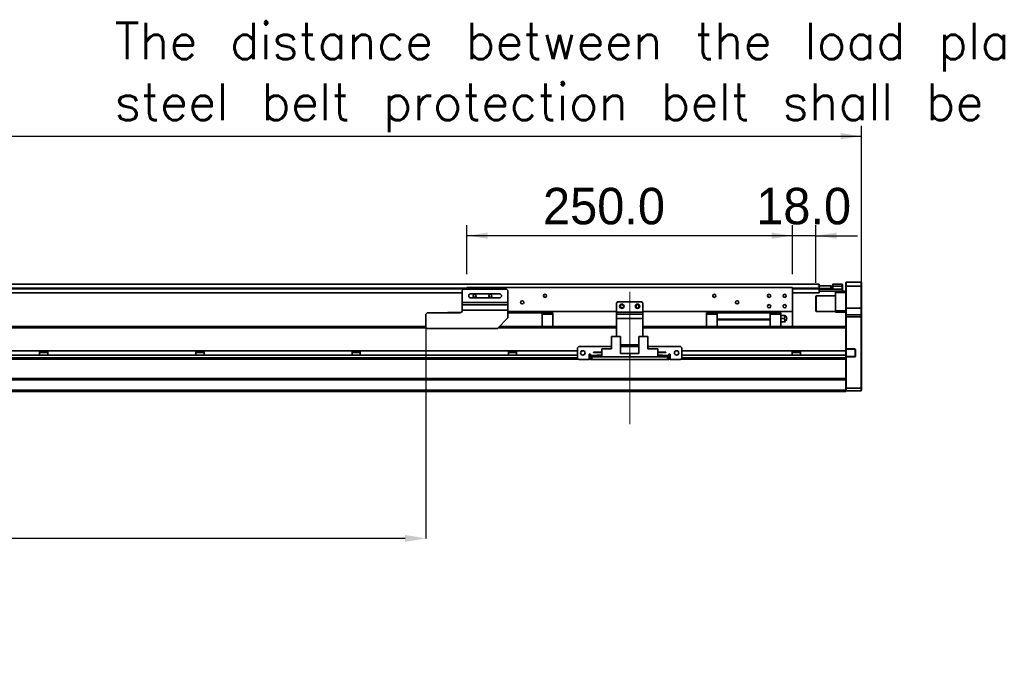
# Model space of a CAD drawing. Header units: millimetres. Extents: x 40 to 3320, y 40 to 2336.
# Tile 8 of 11: x 1755 to 2511, y 998 to 1487. Entities that reach past the tile are written whole.
import ezdxf

# ---------------------------------------------------------------- set-up
doc = ezdxf.new("R2010")
doc.units = ezdxf.units.MM
doc.header["$LTSCALE"] = 8
doc.header["$PDSIZE"] = -1
doc.linetypes.add('CENTERX2', pattern=[20.32, 12.7, -2.54, 2.54, -2.54])
doc.layers.add('黑色实线', color=7, linetype='Continuous')
doc.styles.add('SLDTEXTSTYLE8', font='txt')
doc.styles.add('SLDTEXTSTYLE9', font='txt', dxfattribs={"bigfont": 'bigfont'})
doc.dimstyles.new('SLDDIMSTYLE0', dxfattribs={"dimtxt": 28, "dimasz": 16, "dimexe": 0, "dimexo": 0.0625, "dimgap": 7, "dimtad": 2, "dimdec": 1, "dimrnd": 1e-09, "dimzin": 4, "dimdsep": 46, "dimtxsty": 'SLDTEXTSTYLE8', "dimsah": 1, "dimcen": 0.09, "dimadec": 0, "dimazin": 1, "dimtfac": 1, "dimtdec": 1, "dimtmove": 0, "dimatfit": 0, "dimfxl": 0, "dimfrac": 2, "dimtolj": 1, "dimtzin": 12, "dimarcsym": 0})
doc.dimstyles.new('SLDDIMSTYLE3', dxfattribs={"dimtxt": 28, "dimasz": 16, "dimexe": 0, "dimexo": 0.0625, "dimgap": 7, "dimtad": 2, "dimdec": 1, "dimrnd": 1e-09, "dimzin": 4, "dimdsep": 46, "dimtxsty": 'SLDTEXTSTYLE8', "dimsah": 1, "dimcen": 0.09, "dimadec": 0, "dimazin": 1, "dimtfac": 1, "dimtdec": 1, "dimtofl": 0, "dimtmove": 0, "dimatfit": 3, "dimfxl": 0, "dimfrac": 2, "dimtolj": 1, "dimtzin": 12, "dimarcsym": 0})

# ---------------------------------------------------------------- blocks, each defined once
blk = doc.blocks.new('SW_NOTE_4')
at = {"layer": '黑色实线', "color": 0, "insert": (-918.78, 85.77), "char_height": 28, "attachment_point": 1, "style": 'SLDTEXTSTYLE9'}
blk.add_mtext('The distance between the load plate and the \\Psteel belt protection belt shall be greater than 4mm', dxfattribs=at)
blk = doc.blocks.new('_D_21')
at = {"layer": '黑色实线'}
for p, q in [((185.01, 1269.17), (185.01, 1405.51)), ((2401.01, 1269.17), (2401.01, 1405.51)), ((185.01, 1397.51), (2401.01, 1397.51))]:
    blk.add_line(p, q, dxfattribs=at)
for points in [[(185.01, 1397.51), (201.01, 1395.11), (201.01, 1399.91)], [(2401.01, 1397.51), (2385.01, 1399.91), (2385.01, 1395.11)]]:
    blk.add_solid(points, dxfattribs=at)
at = {"layer": '黑色实线', "insert": (1247.15, 1434.25), "char_height": 28, "attachment_point": 1, "style": 'SLDTEXTSTYLE8'}
blk.add_mtext('2216.0', dxfattribs=at)
blk = doc.blocks.new('_D_24')
at = {"layer": '黑色实线'}
for p, q in [((2098.01, 1291.67), (2098.01, 1329.17)), ((2348.01, 1291.67), (2348.01, 1329.17)), ((2348.01, 1321.17), (2098.01, 1321.17))]:
    blk.add_line(p, q, dxfattribs=at)
for points in [[(2098.01, 1321.17), (2114.01, 1318.77), (2114.01, 1323.57)], [(2348.01, 1321.17), (2332.01, 1323.57), (2332.01, 1318.77)]]:
    blk.add_solid(points, dxfattribs=at)
at = {"layer": '黑色实线', "insert": (2156.45, 1357.91), "char_height": 28, "attachment_point": 1, "style": 'SLDTEXTSTYLE8'}
blk.add_mtext('250.0', dxfattribs=at)
blk = doc.blocks.new('_D_25')
at = {"layer": '黑色实线'}
for p, q in [((2348.01, 1291.67), (2348.01, 1329.17)), ((2366.01, 1284.87), (2366.01, 1329.17)), ((2348.01, 1321.17), (2316.01, 1321.17)), ((2366.01, 1321.17), (2348.01, 1321.17)), ((2366.01, 1321.17), (2398.01, 1321.17))]:
    blk.add_line(p, q, dxfattribs=at)
for points in [[(2348.01, 1321.17), (2332.01, 1323.57), (2332.01, 1318.77)], [(2366.01, 1321.17), (2382.01, 1318.77), (2382.01, 1323.57)]]:
    blk.add_solid(points, dxfattribs=at)
at = {"layer": '黑色实线', "insert": (2320.13, 1357.91), "char_height": 28, "attachment_point": 1, "style": 'SLDTEXTSTYLE8'}
blk.add_mtext('18.0', dxfattribs=at)
blk = doc.blocks.new('_D_26')
at = {"layer": 'Defpoints', "color": 0}
for p in [(486.51, 1254.51), (2066.51, 1251.01), (486.51, 1088.83)]:
    blk.add_point(p, dxfattribs=at)
at = {"layer": '黑色实线', "color": 0, "lineweight": -2}
for p, q in [((486.51, 1254.45), (486.51, 1088.83)), ((2066.51, 1250.95), (2066.51, 1088.83)), ((2050.51, 1088.83), (502.51, 1088.83))]:
    blk.add_line(p, q, dxfattribs=at)
at = {"layer": '黑色实线', "color": 0}
for points in [[(502.51, 1091.49), (502.51, 1086.16), (486.51, 1088.83)], [(2050.51, 1091.49), (2050.51, 1086.16), (2066.51, 1088.83)]]:
    blk.add_solid(points, dxfattribs=at)
at = {"layer": '黑色实线', "color": 0, "insert": (1292.96, 1081.83), "char_height": 28, "attachment_point": 2, "style": 'SLDTEXTSTYLE8'}
blk.add_mtext('\\A1;Stroke T=1580.0', dxfattribs=at)

msp = doc.modelspace()

# ---------------------------------------------------------------- linework, layer by layer
at = {"color": 7, "linetype": 'Continuous', "lineweight": 35}
for p, q in [((2389.31, 1285.51), (2389.01, 1285.21)), ((2389.01, 1282.51), (2389.01, 1285.21)), ((2389.31, 1285.51), (2389.31, 1282.51)), ((2389.31, 1285.51), (2400.71, 1285.51)), ((2400.71, 1282.51), (2400.71, 1285.51)), ((2400.71, 1285.51), (2401.01, 1285.21)), ((2401.01, 1285.21), (2401.01, 1282.51)), ((2368.51, 1283.86), (217.51, 1283.86)), ((2095.51, 1280.01), (2094.51, 1279.01)), ((2094.51, 1279.01), (2094.51, 1270.01)), ((2095.51, 1280.01), (2128.51, 1280.01)), ((2348.01, 1281.51), (2098.01, 1281.51)), ((2098.01, 1281.51), (2098.01, 1280.01)), ((2129.51, 1279.01), (2128.51, 1280.01)), ((2129.51, 1279.01), (2129.51, 1270.01)), ((2348.01, 1281.51), (2348.01, 1263.01)), ((2368.05, 1282.48), (2368.05, 1282.71)), ((2368.05, 1282.71), (2368.55, 1282.71)), ((2368.05, 1282.71), (2368.05, 1282.71)), ((2368.51, 1283.86), (2368.51, 1282.71)), ((2368.51, 1281.22), (2368.51, 1280.86)), ((2368.51, 1280.86), (2368.51, 1280.36)), ((2368.55, 1280.71), (2368.51, 1280.71)), ((2368.51, 1280.21), (2368.81, 1280.51)), ((2368.51, 1280.51), (2368.81, 1280.51)), ((2368.51, 1280.36), (2368.51, 1277.36)), ((2368.51, 1280.21), (2368.81, 1280.21)), ((2368.51, 1280.01), (2368.81, 1280.01)), ((2368.51, 1278.81), (2368.81, 1278.51)), ((2368.55, 1282.71), (2368.55, 1280.71)), ((2368.55, 1282.71), (2377.55, 1282.71)), ((2368.55, 1280.71), (2377.55, 1280.71)), ((2368.81, 1280.21), (2368.81, 1280.51)), ((2368.81, 1280.51), (2379.01, 1280.51)), ((2368.81, 1280.21), (2368.81, 1280.01)), ((2379.01, 1280.21), (2368.81, 1280.21)), ((2368.81, 1280.01), (2368.81, 1278.51)), ((2368.81, 1280.01), (2386.21, 1280.01)), ((2386.21, 1278.51), (2368.81, 1278.51)), ((2377.55, 1280.71), (2377.55, 1282.71)), ((2377.55, 1282.71), (2378.05, 1282.71)), ((2378.05, 1280.71), (2377.55, 1280.71)), ((2378.05, 1282.71), (2378.05, 1280.71)), ((2378.05, 1280.71), (2378.51, 1280.71)), ((2378.51, 1280.51), (2378.51, 1280.71)), ((2379.01, 1282.51), (2379.01, 1284.01)), ((2379.01, 1284.01), (2386.21, 1284.01)), ((2386.21, 1282.51), (2379.01, 1282.51)), ((2379.01, 1280.21), (2379.01, 1282.51)), ((2381.01, 1277.51), (2381.01, 1278.51)), ((2386.21, 1282.51), (2386.21, 1284.01)), ((2386.51, 1283.71), (2386.21, 1284.01)), ((2386.51, 1282.51), (2386.21, 1282.51)), ((2386.21, 1280.01), (2386.21, 1282.51)), ((2386.21, 1278.51), (2386.21, 1280.01)), ((2386.21, 1280.01), (2386.51, 1280.01)), ((2386.21, 1278.51), (2386.51, 1278.81)), ((2386.21, 1278.51), (2389.01, 1278.51)), ((2386.51, 1283.71), (2386.51, 1282.51)), ((2386.51, 1282.51), (2386.51, 1280.01)), ((2386.51, 1280.01), (2386.51, 1278.81)), ((2389.31, 1282.51), (2389.01, 1282.51)), ((2389.01, 1265.51), (2389.01, 1282.51)), ((2389.31, 1282.51), (2389.31, 1265.51)), ((2400.71, 1282.51), (2389.31, 1282.51)), ((2400.71, 1282.51), (2401.01, 1282.51)), ((2400.71, 1265.51), (2400.71, 1282.51)), ((2401.01, 1282.51), (2401.01, 1265.51)), ((2094.51, 1277.36), (493.51, 1277.36)), ((2123.01, 1276.61), (2101.01, 1276.61)), ((2101.01, 1273.41), (2123.01, 1273.41)), ((2214.01, 1270.51), (2213.01, 1269.51)), ((2232.01, 1270.51), (2214.01, 1270.51)), ((2233.01, 1269.51), (2232.01, 1270.51)), ((2368.51, 1277.36), (2348.01, 1277.36)), ((2366.31, 1275.01), (2366.01, 1274.71)), ((2366.01, 1263.31), (2366.01, 1274.71)), ((2381.01, 1275.01), (2366.31, 1275.01)), ((2366.31, 1275.01), (2366.31, 1263.01)), ((2389.01, 1277.51), (2381.01, 1277.51)), ((2381.01, 1263.51), (2381.01, 1277.51)), ((2094.51, 1270.01), (2129.51, 1270.01)), ((2094.51, 1268.02), (2094.51, 1270.01)), ((2094.51, 1268.02), (2129.51, 1268.02)), ((2094.51, 1264.03), (2094.51, 1268.02)), ((2094.51, 1264.03), (2094.51, 1264.01)), ((2129.51, 1264.03), (2094.51, 1264.03)), ((2129.51, 1270.01), (2129.51, 1268.02)), ((2129.51, 1268.02), (2129.51, 1264.03)), ((2129.51, 1264.03), (2129.51, 1258.01)), ((2213.01, 1263.01), (2129.51, 1263.01)), ((2155.76, 1262.01), (2155.76, 1263.01)), ((2213.01, 1269.51), (2213.01, 1262.51)), ((2213.01, 1262.51), (2233.01, 1262.51)), ((2213.01, 1261.01), (2213.01, 1262.51)), ((2233.01, 1269.51), (2233.01, 1262.51)), ((2348.01, 1263.01), (2233.01, 1263.01)), ((2233.01, 1262.51), (2233.01, 1261.01)), ((2290.26, 1263.01), (2290.26, 1262.01)), ((2330.76, 1262.01), (2330.76, 1263.01)), ((2348.01, 1263.01), (2348.01, 1251.51)), ((2366.01, 1263.31), (2366.31, 1263.01)), ((2366.31, 1263.01), (2381.01, 1263.01)), ((2381.01, 1263.51), (2389.01, 1263.51)), ((2381.01, 1262.51), (2381.01, 1263.51)), ((2389.01, 1262.51), (2381.01, 1262.51)), ((2389.31, 1265.51), (2389.01, 1265.51)), ((2389.01, 1260.21), (2389.01, 1265.51)), ((2389.31, 1265.51), (2389.31, 1260.51)), ((2389.31, 1265.51), (2400.71, 1265.51)), ((2400.71, 1260.51), (2400.71, 1265.51)), ((2401.01, 1265.51), (2400.71, 1265.51)), ((2401.01, 1265.51), (2401.01, 1260.21)), ((2067.51, 1262.01), (2066.51, 1261.01)), ((2066.51, 1251.01), (2066.51, 1261.01)), ((2067.51, 1262.01), (2092.51, 1262.01)), ((2083.31, 1262.21), (2083.11, 1262.01)), ((2083.31, 1262.21), (2083.31, 1262.01)), ((2083.31, 1262.21), (2093.38, 1262.21)), ((2121.51, 1250.01), (2129.51, 1258.01)), ((2129.51, 1262.01), (2155.76, 1262.01)), ((2155.76, 1262.01), (2155.76, 1251.45)), ((2164.01, 1261.91), (2155.76, 1261.91)), ((2155.76, 1260.96), (2164.01, 1260.96)), ((2164.01, 1260.96), (2164.01, 1261.91)), ((2164.01, 1260.96), (2164.01, 1251.45)), ((2213.01, 1257.51), (2213.01, 1261.01)), ((2213.01, 1261.01), (2233.01, 1261.01)), ((2213.01, 1257.51), (2213.01, 1243.71)), ((2233.01, 1257.51), (2213.01, 1257.51)), ((2233.01, 1261.01), (2233.01, 1257.51)), ((2233.01, 1257.51), (2233.01, 1243.71)), ((2282.01, 1261.91), (2282.01, 1260.96)), ((2290.26, 1261.91), (2282.01, 1261.91)), ((2290.26, 1260.96), (2282.01, 1260.96)), ((2282.01, 1260.96), (2282.01, 1251.45)), ((2330.76, 1262.01), (2290.26, 1262.01)), ((2290.26, 1262.01), (2290.26, 1257.01)), ((2290.26, 1257.01), (2330.76, 1257.01)), ((2290.26, 1257.01), (2290.26, 1256.71)), ((2330.76, 1256.71), (2290.26, 1256.71)), ((2290.26, 1256.71), (2290.26, 1251.45)), ((2330.76, 1262.01), (2330.76, 1257.01)), ((2339.01, 1261.91), (2330.76, 1261.91)), ((2339.01, 1260.96), (2330.76, 1260.96)), ((2330.76, 1256.71), (2330.76, 1257.01)), ((2330.76, 1256.71), (2330.76, 1251.45)), ((2339.01, 1260.96), (2339.01, 1261.91)), ((2339.01, 1251.45), (2339.01, 1260.96)), ((2339.01, 1260.01), (2341.32, 1260.01)), ((2339.01, 1257.51), (2341.32, 1257.51)), ((2341.32, 1255.01), (2339.01, 1255.01)), ((2389.31, 1260.51), (2389.01, 1260.21)), ((2389.01, 1259.01), (2389.01, 1260.21)), ((2389.31, 1259.01), (2389.01, 1259.01)), ((2389.01, 1251.16), (2389.01, 1259.01)), ((2389.31, 1260.51), (2389.31, 1259.01)), ((2389.31, 1260.51), (2400.71, 1260.51)), ((2400.71, 1259.01), (2389.31, 1259.01)), ((2389.31, 1259.01), (2389.31, 1234.36)), ((2400.71, 1259.01), (2400.71, 1260.51)), ((2401.01, 1260.21), (2400.71, 1260.51)), ((2401.01, 1259.01), (2400.71, 1259.01)), ((2400.71, 1204.01), (2400.71, 1259.01)), ((2401.01, 1260.21), (2401.01, 1259.01)), ((2401.01, 1259.01), (2401.01, 1204.13)), ((2066.51, 1251.45), (373.01, 1251.45)), ((479.01, 1251.51), (2066.51, 1251.51)), ((2066.51, 1251.01), (2067.51, 1250.01)), ((2067.51, 1250.01), (2121.51, 1250.01)), ((2213.01, 1251.45), (2122.95, 1251.45)), ((2164.01, 1251.51), (2213.01, 1251.51)), ((2233.01, 1251.51), (2282.01, 1251.51)), ((2389.01, 1251.45), (2233.01, 1251.45)), ((2339.01, 1251.51), (2383.01, 1251.51)), ((2383.01, 1251.51), (2383.01, 1251.45)), ((2389.01, 1251.16), (2389.01, 1250.45)), ((2389.01, 1232.91), (2389.01, 1250.45)), ((2209.06, 1243.71), (2209.06, 1234.41)), ((2209.06, 1243.71), (2216.01, 1243.71)), ((2216.01, 1243.71), (2216.01, 1230.81)), ((2230.01, 1243.71), (2230.01, 1230.81)), ((2230.01, 1243.71), (2236.96, 1243.71)), ((2236.96, 1243.71), (2236.96, 1234.41)), ((2183.01, 1232.91), (403.01, 1232.91)), ((1769.84, 1232.91), (1769.84, 1229.51)), ((1776.18, 1229.51), (1776.18, 1232.91)), ((1889.84, 1232.91), (1889.84, 1229.51)), ((1896.18, 1229.51), (1896.18, 1232.91)), ((2009.84, 1232.91), (2009.84, 1229.51)), ((2016.18, 1229.51), (2016.18, 1232.91)), ((2129.84, 1232.91), (2129.84, 1229.51)), ((2136.18, 1229.51), (2136.18, 1232.91)), ((2184.01, 1236.21), (2183.01, 1235.21)), ((2183.01, 1235.21), (2183.01, 1227.21)), ((2209.06, 1236.21), (2184.01, 1236.21)), ((2201.51, 1228.21), (2201.51, 1234.41)), ((2201.51, 1234.41), (2209.06, 1234.41)), ((2230.01, 1237.51), (2216.01, 1237.51)), ((2230.01, 1236.21), (2216.01, 1236.21)), ((2262.01, 1236.21), (2236.96, 1236.21)), ((2244.51, 1234.41), (2236.96, 1234.41)), ((2244.51, 1234.41), (2244.51, 1228.21)), ((2263.01, 1235.21), (2262.01, 1236.21)), ((2263.01, 1227.21), (2263.01, 1235.21)), ((2389.01, 1232.91), (2263.01, 1232.91)), ((2347.84, 1232.91), (2347.84, 1229.51)), ((2354.18, 1229.51), (2354.18, 1232.91)), ((2389.31, 1234.06), (2389.01, 1234.36)), ((2389.01, 1234.36), (2389.31, 1234.36)), ((2389.01, 1229.51), (2389.01, 1232.91)), ((2389.31, 1234.36), (2395.51, 1234.36)), ((2389.31, 1234.36), (2389.43, 1234.06)), ((2389.43, 1234.06), (2389.31, 1234.06)), ((2389.31, 1234.06), (2389.31, 1228.36)), ((2395.51, 1234.06), (2389.43, 1234.06)), ((2395.51, 1234.36), (2395.51, 1234.06)), ((2396.31, 1233.56), (2396.01, 1233.56)), ((2396.01, 1228.86), (2396.01, 1233.56)), ((2396.31, 1233.56), (2396.31, 1228.86)), ((2183.76, 1226.45), (402.25, 1226.45)), ((2183.01, 1229.51), (403.01, 1229.51)), ((1776.18, 1231.51), (1769.84, 1231.51)), ((1896.18, 1231.51), (1889.84, 1231.51)), ((2016.18, 1231.51), (2009.84, 1231.51)), ((2136.18, 1231.51), (2129.84, 1231.51)), ((2183.01, 1227.21), (2184.01, 1226.21)), ((2184.01, 1226.21), (2192.01, 1226.21)), ((2193.01, 1230.21), (2192.01, 1230.21)), ((2192.01, 1230.21), (2192.01, 1226.21)), ((2193.01, 1229.51), (2192.01, 1229.51)), ((2193.01, 1226.45), (2192.01, 1226.45)), ((2193.01, 1229.21), (2193.01, 1230.21)), ((2193.01, 1229.21), (2193.01, 1228.21)), ((2193.01, 1226.21), (2193.01, 1228.21)), ((2193.01, 1228.21), (2194.01, 1228.21)), ((2194.01, 1226.21), (2193.01, 1226.21)), ((2194.01, 1228.21), (2194.01, 1226.21)), ((2252.01, 1228.21), (2194.01, 1228.21)), ((2252.01, 1226.21), (2194.01, 1226.21)), ((2195.31, 1231.46), (2195.31, 1231.76)), ((2195.31, 1231.76), (2201.51, 1231.76)), ((2195.31, 1231.46), (2201.51, 1231.46)), ((2197.71, 1228.81), (2197.71, 1229.51)), ((2197.71, 1229.51), (2201.51, 1229.51)), ((2197.71, 1228.81), (2201.51, 1228.81)), ((2201.51, 1228.21), (2223.01, 1228.21)), ((2223.01, 1230.81), (2216.01, 1230.81)), ((2223.01, 1228.21), (2223.01, 1230.81)), ((2223.01, 1230.81), (2230.01, 1230.81)), ((2244.51, 1228.21), (2223.01, 1228.21)), ((2250.71, 1231.76), (2244.51, 1231.76)), ((2250.71, 1231.46), (2244.51, 1231.46)), ((2248.31, 1229.51), (2244.51, 1229.51)), ((2248.31, 1228.81), (2244.51, 1228.81)), ((2248.31, 1229.51), (2248.31, 1228.81)), ((2250.71, 1231.76), (2250.71, 1231.46)), ((2252.01, 1226.21), (2252.01, 1228.21)), ((2252.01, 1228.21), (2253.01, 1228.21)), ((2253.01, 1226.21), (2252.01, 1226.21)), ((2254.01, 1230.21), (2253.01, 1230.21)), ((2253.01, 1230.21), (2253.01, 1229.21)), ((2254.01, 1229.51), (2253.01, 1229.51)), ((2253.01, 1228.21), (2253.01, 1229.21)), ((2253.01, 1228.21), (2253.01, 1226.21)), ((2254.01, 1226.45), (2253.01, 1226.45)), ((2254.01, 1226.21), (2254.01, 1230.21)), ((2254.01, 1226.21), (2262.01, 1226.21)), ((2262.01, 1226.21), (2263.01, 1227.21)), ((2389.01, 1226.45), (2262.25, 1226.45)), ((2389.01, 1229.51), (2263.01, 1229.51)), ((2354.18, 1231.51), (2347.84, 1231.51)), ((2389.01, 1227.45), (2389.01, 1229.51)), ((2389.31, 1228.36), (2389.01, 1228.06)), ((2389.31, 1228.06), (2389.01, 1228.06)), ((2389.01, 1227.45), (2389.01, 1226.74)), ((2389.01, 1211.16), (2389.01, 1226.74)), ((2389.31, 1228.36), (2389.43, 1228.36)), ((2389.43, 1228.36), (2389.31, 1228.06)), ((2395.51, 1228.06), (2389.31, 1228.06)), ((2389.31, 1228.06), (2389.31, 1204.01)), ((2389.43, 1228.36), (2395.51, 1228.36)), ((2395.51, 1228.06), (2395.51, 1228.36)), ((2396.31, 1228.86), (2396.01, 1228.86)), ((2389.01, 1211.45), (197.01, 1211.45)), ((2389.01, 1210.45), (197.01, 1210.45)), ((2389.01, 1211.16), (2389.01, 1210.45)), ((2389.01, 1202.51), (2389.01, 1210.45)), ((2389.01, 1202.51), (197.01, 1202.51)), ((2389.01, 1204.13), (2389.31, 1204.01)), ((2389.01, 1201.51), (2389.01, 1202.51)), ((2389.01, 1202.31), (2389.31, 1202.01)), ((2389.31, 1204.01), (2389.31, 1202.01)), ((2389.31, 1204.01), (2400.71, 1204.01)), ((2400.71, 1202.01), (2389.31, 1202.01)), ((2401.01, 1204.13), (2400.71, 1204.01)), ((2400.71, 1202.01), (2400.71, 1204.01)), ((2401.01, 1202.31), (2400.71, 1202.01)), ((2401.01, 1204.13), (2401.01, 1202.31)), ((2389.01, 1201.51), (197.01, 1201.51))]:
    msp.add_line(p, q, dxfattribs=at)
at = {"color": 8, "linetype": 'Continuous', "lineweight": 35}
for p, q in [((2098.01, 1280.86), (488.01, 1280.86)), ((2098.01, 1280.36), (488.01, 1280.36)), ((2368.51, 1280.86), (2348.01, 1280.86)), ((2368.51, 1280.36), (2348.01, 1280.36)), ((2067.07, 1250.45), (373.01, 1250.45)), ((2213.01, 1250.45), (2121.95, 1250.45)), ((2389.01, 1250.45), (2233.01, 1250.45)), ((2183.01, 1227.45), (403.01, 1227.45)), ((2193.01, 1227.45), (2192.01, 1227.45)), ((2197.71, 1229.21), (2193.01, 1229.21)), ((2253.01, 1229.21), (2248.31, 1229.21)), ((2254.01, 1227.45), (2253.01, 1227.45)), ((2389.01, 1227.45), (2263.01, 1227.45))]:
    msp.add_line(p, q, dxfattribs=at)
at = {"color": 7, "linetype": 'Continuous', "lineweight": 35}
for centre, radius in [((2104.01, 1275.01), 1.25), ((2116.01, 1275.01), 1.25), ((2140.51, 1270.01), 1.25), ((2158.01, 1275.01), 1.25), ((2288.01, 1275.01), 1.25), ((2305.51, 1270.01), 1.25), ((2330.01, 1275.01), 1.25), ((2342.01, 1275.01), 1.25), ((2217.01, 1267.01), 1.7), ((2217.01, 1267.01), 1.25), ((2229.01, 1267.01), 1.7), ((2229.01, 1267.01), 1.25), ((2330.01, 1267.01), 1.25), ((2342.01, 1267.01), 1.25), ((2187.01, 1231.21), 1.7), ((2259.01, 1231.21), 1.7)]:
    msp.add_circle(centre, radius, dxfattribs=at)
for centre, radius, start, end in [((2101.01, 1275.01), 1.6, 90, 270), ((2123.01, 1275.01), 1.6, 270, 90), ((2092.51, 1264.01), 2, 270, 0), ((2340.51, 1257.51), 3, 4.42207, 56.61739), ((2340.51, 1257.51), 3, 303.36445, 355.55829), ((2343.41, 1257.51), 0.25, 0, 68.66881), ((2343.41, 1257.51), 0.25, 291.36622, 0), ((2395.51, 1233.56), 0.8, 0, 90), ((2395.51, 1233.56), 0.5, 0, 90), ((2395.51, 1228.86), 0.8, 270, 0), ((2395.51, 1228.86), 0.5, 270, 0)]:
    msp.add_arc(centre, radius, start, end, dxfattribs=at)
for points, knots in [([(2341.32, 1260.01), (2341.48, 1259.92), (2341.78, 1259.73), (2342.07, 1259.3), (2342.2, 1258.82), (2342.12, 1258.34), (2341.87, 1257.9), (2341.57, 1257.64), (2341.36, 1257.53), (2341.32, 1257.51)], [0, 0, 0, 0, 0.159715, 0.319436, 0.479133, 0.638833, 0.79856, 0.958237, 1, 1, 1, 1]), ([(2342.15, 1260.01), (2342.14, 1260.01), (2342.12, 1260.01), (2341.87, 1260.01), (2341.57, 1260.01), (2341.36, 1260.01), (2341.32, 1260.01)], [0, 0, 0, 0, 0.2759171, 0.5961428, 0.9162724, 1, 1, 1, 1]), ([(2341.32, 1257.51), (2341.48, 1257.42), (2341.78, 1257.23), (2342.07, 1256.8), (2342.2, 1256.32), (2342.12, 1255.84), (2341.87, 1255.4), (2341.57, 1255.14), (2341.36, 1255.03), (2341.32, 1255.01)], [0, 0, 0, 0, 0.159715, 0.319437, 0.479133, 0.638834, 0.79856, 0.958238, 1, 1, 1, 1]), ([(2341.32, 1255.01), (2341.48, 1255.01), (2341.79, 1255.01), (2342.06, 1255.01), (2342.19, 1255.01), (2342.16, 1255.01), (2342.15, 1255.01)], [0, 0, 0, 0, 0.318819, 0.637652, 0.956433, 1, 1, 1, 1]), ([(2343.5, 1257.28), (2343.5, 1257.28), (2343.5, 1257.28), (2343.5, 1257.33), (2343.5, 1257.38), (2343.5, 1257.46), (2343.5, 1257.54), (2343.5, 1257.61), (2343.5, 1257.68), (2343.5, 1257.72), (2343.5, 1257.74), (2343.5, 1257.74), (2343.5, 1257.74)], [0, 0, 0, 0, 0.107434, 0.214862, 0.322291, 0.429721, 0.53715, 0.644585, 0.752017, 0.859446, 0.966874, 1, 1, 1, 1])]:
    msp.add_open_spline(points, degree=3, knots=knots, dxfattribs=at)
at = {"layer": '黑色实线', "linetype": 'CENTERX2', "lineweight": 18}
msp.add_line((2223.01, 1176.41), (2223.01, 1286.01), dxfattribs=at)

# ---------------------------------------------------------------- block references
at = {"layer": '黑色实线'}
msp.add_blockref('SW_NOTE_4', (2746.34, 1398.79), dxfattribs=at)

# ---------------------------------------------------------------- dimensions: what is measured, and where the dimension line sits
for base, p1, p2, dimstyle, picture, middle in [((2401.01, 1397.51), (185.01, 1259.01), (2401.01, 1259.01), 'SLDDIMSTYLE3', '_D_21', (1301.87, 1397.51)), ((2098.01, 1321.17), (2348.01, 1281.51), (2098.01, 1281.51), 'SLDDIMSTYLE3', '_D_24', (2201.05, 1321.17)), ((2348.01, 1321.17), (2366.01, 1274.71), (2348.01, 1281.51), 'SLDDIMSTYLE0', '_D_25', (2354.62, 1321.17))]:
    dim = msp.add_linear_dim(base=base, p1=p1, p2=p2, dimstyle=dimstyle, dxfattribs=at)
    dim.commit()
    dim.dimension.update_dxf_attribs({"geometry": picture, "text_midpoint": middle, "dimtype": 160})
dim = msp.add_linear_dim(base=(486.51, 1088.83), p1=(2066.51, 1251.01), p2=(486.51, 1254.51), text='Stroke T=<>', dimstyle='SLDDIMSTYLE3', dxfattribs=at)
dim.commit()
dim.dimension.update_dxf_attribs({"geometry": '_D_26', "text_midpoint": (1292.96, 1088.83), "dimtype": 160})

doc.saveas('drawing.dxf')
